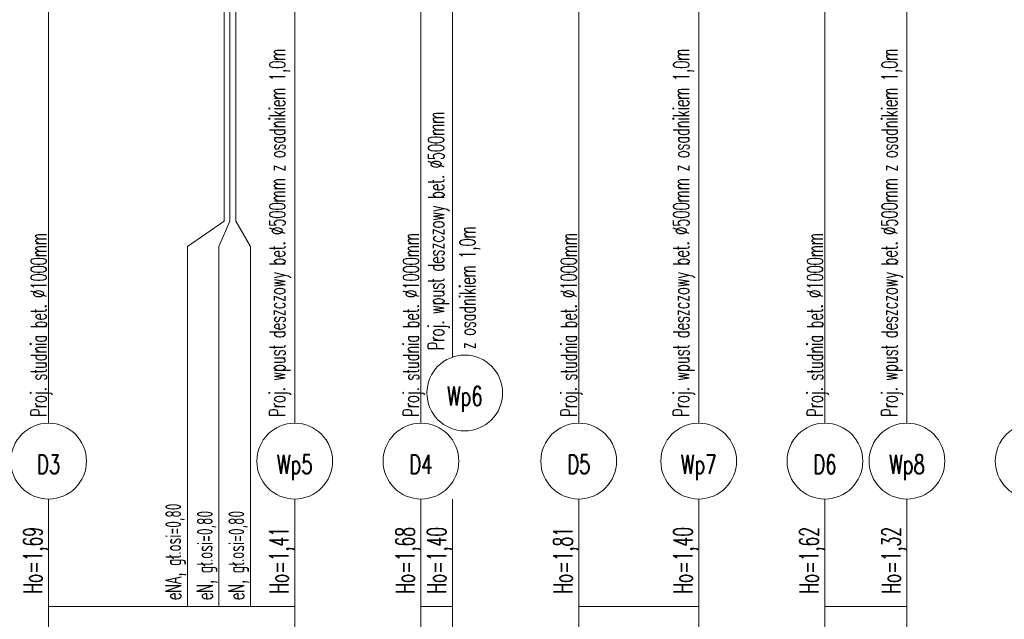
# Model space of a CAD drawing. Header units: millimetres. Extents: x 7.8 to 19, y -49.2 to -24.4.
# Tile 11 of 30: x 8.998 to 9.154, y -24.6475 to -24.5526. Entities that reach past the tile are written whole.
import ezdxf
from ezdxf.enums import TextEntityAlignment as Align

# ---------------------------------------------------------------- set-up
doc = ezdxf.new("R2010")
doc.units = ezdxf.units.MM
doc.layers.add('CIENKA', color=7, linetype='Continuous', lineweight=15)
doc.layers.add('GRUBA', color=3, linetype='Continuous', lineweight=53)
doc.styles.add('romans', font='romans.shx')

msp = doc.modelspace()

# ---------------------------------------------------------------- linework, layer by layer
at = {"layer": 'CIENKA', "color": 7, "linetype": 'Continuous', "ltscale": 0.01}
for p, q in [((9.04162, -24.61646), (9.04162, -24.51686)), ((9.08662, -24.61646), (9.08662, -24.51586)), ((9.10562, -24.61646), (9.10562, -24.51666)), ((9.12562, -24.61646), (9.12562, -24.51626)), ((9.13862, -24.61646), (9.13862, -24.51676)), ((9.06162, -24.61646), (9.06162, -24.51816)), ((9.06662, -24.60599), (9.06662, -24.51796)), ((9.00262, -24.61646), (9.00262, -24.51876)), ((9.03042, -24.5254), (9.03042, -24.58446)), ((9.03134, -24.52536), (9.03134, -24.58446)), ((9.03228, -24.52531), (9.03228, -24.58446)), ((9.02462, -24.58846), (9.03042, -24.58446)), ((9.02962, -24.58846), (9.03134, -24.58446)), ((9.03462, -24.58846), (9.03228, -24.58446)), ((9.02462, -24.58846), (9.02462, -24.64546)), ((9.02962, -24.58846), (9.02962, -24.64546)), ((9.03462, -24.58846), (9.03462, -24.64546)), ((9.00262, -24.64546), (9.00262, -24.62846)), ((9.04162, -24.64546), (9.04162, -24.62846)), ((9.06162, -24.64546), (9.06162, -24.62846)), ((9.06662, -24.64546), (9.06662, -24.62846)), ((9.08662, -24.64546), (9.08662, -24.62846)), ((9.10562, -24.64546), (9.10562, -24.62846)), ((9.12562, -24.64546), (9.12562, -24.62846)), ((9.13862, -24.64546), (9.13862, -24.62846)), ((9.00262, -24.65746), (9.00262, -24.64546)), ((9.00262, -24.64546), (9.04162, -24.64546)), ((9.04162, -24.65746), (9.04162, -24.64546)), ((9.06162, -24.65746), (9.06162, -24.64546)), ((9.06162, -24.64546), (9.06662, -24.64546)), ((9.06662, -24.65746), (9.06662, -24.64546)), ((9.08662, -24.65746), (9.08662, -24.64546)), ((9.08662, -24.64546), (9.10562, -24.64546)), ((9.10562, -24.65746), (9.10562, -24.64546)), ((9.12562, -24.65746), (9.12562, -24.64546)), ((9.12562, -24.64546), (9.13862, -24.64546)), ((9.13862, -24.65746), (9.13862, -24.64546))]:
    msp.add_line(p, q, dxfattribs=at)
for centre, start, end in [((9.06856, -24.61167), 90, 270), ((9.06856, -24.61167), 270, 90), ((9.00262, -24.62246), 90, 270), ((9.00262, -24.62246), 270, 90), ((9.04162, -24.62246), 90, 270), ((9.04162, -24.62246), 270, 90), ((9.06162, -24.62246), 90, 270), ((9.06162, -24.62246), 270, 90), ((9.08662, -24.62246), 90, 270), ((9.08662, -24.62246), 270, 90), ((9.10562, -24.62246), 90, 270), ((9.10562, -24.62246), 270, 90), ((9.12562, -24.62246), 90, 270), ((9.12562, -24.62246), 270, 90), ((9.13862, -24.62246), 90, 270), ((9.13862, -24.62246), 270, 90), ((9.15862, -24.62246), 90, 270)]:
    msp.add_arc(centre, 0.006, start, end, dxfattribs=at)

# ---------------------------------------------------------------- texts
at = {"layer": 'CIENKA', "color": 7, "linetype": 'Continuous', "ltscale": 0.01, "style": 'romans', "width": 0.6}
for s, height, p in [('Proj. wpust deszczowy bet. %%C500mm z osadnikiem 1,0m', 0.0025, (9.0401, -24.61543)), ('Proj. wpust deszczowy bet. %%C500mm z osadnikiem 1,0m', 0.0025, (9.1041, -24.61543)), ('Proj. wpust deszczowy bet. %%C500mm z osadnikiem 1,0m', 0.0025, (9.1371, -24.61543)), ('Proj. wpust deszczowy bet. %%C500mm ', 0.0025, (9.06527, -24.60489)), ('z osadnikiem 1,0m', 0.0025, (9.07024, -24.60474)), ('Proj. studnia bet. %%C1000mm', 0.0025, (9.00229, -24.61543)), ('Proj. studnia bet. %%C1000mm', 0.0025, (9.06129, -24.61543)), ('Proj. studnia bet. %%C1000mm', 0.0025, (9.08629, -24.61543)), ('Proj. studnia bet. %%C1000mm', 0.0025, (9.12529, -24.61543)), ('eNA, gł.osi=0,80', 0.0025, (9.02362, -24.64446)), ('eN, gł.osi=0,80', 0.0025, (9.02862, -24.64446)), ('eN, gł.osi=0,80', 0.0025, (9.03362, -24.64446)), ('Ho=1,69', 0.003, (9.00162, -24.64346)), ('Ho=1,41', 0.003, (9.04062, -24.64346)), ('Ho=1,68', 0.003, (9.06062, -24.64346)), ('Ho=1,40', 0.003, (9.06562, -24.64346)), ('Ho=1,81', 0.003, (9.08562, -24.64346)), ('Ho=1,40', 0.003, (9.10462, -24.64346)), ('Ho=1,62', 0.003, (9.12462, -24.64346)), ('Ho=1,32', 0.003, (9.13762, -24.64346))]:
    msp.add_text(s, height=height, rotation=90, dxfattribs=at).set_placement(p)
at = {"layer": 'GRUBA', "color": 3, "linetype": 'Continuous', "ltscale": 0.01, "style": 'romans', "width": 0.7}
for s, p in [('Wp6', (9.06856, -24.61367)), ('D3', (9.00262, -24.62446)), ('Wp5', (9.04162, -24.62446)), ('D4', (9.06162, -24.62446)), ('D5', (9.08662, -24.62446)), ('Wp7', (9.10562, -24.62446)), ('D6', (9.12562, -24.62446)), ('Wp8', (9.13862, -24.62446))]:
    msp.add_text(s, height=0.003, dxfattribs=at).set_placement(p, align=Align.CENTER)

doc.saveas('drawing.dxf')
